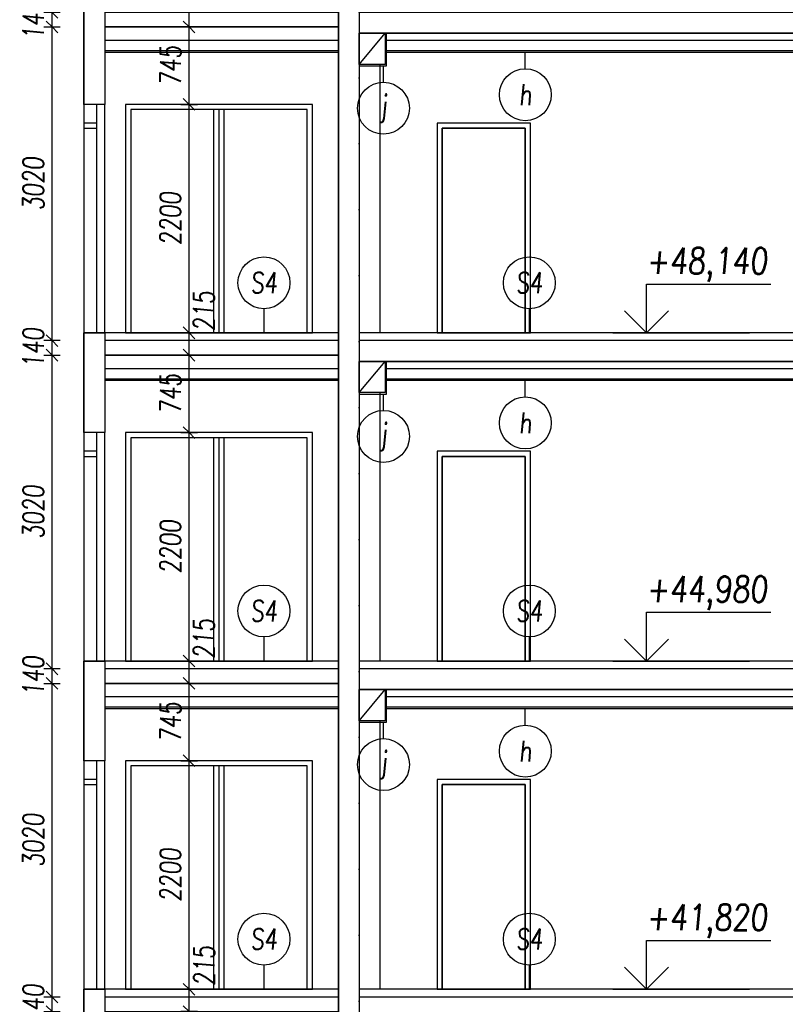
# Model space of a CAD drawing. Header units: millimetres. Extents: x -24606338 to 439687, y 151354 to 480404.
# Tile 41 of 93: x 268043 to 275416, y 229507 to 238987. Entities that reach past the tile are written whole.
import ezdxf
from ezdxf.enums import TextEntityAlignment as Align

# ---------------------------------------------------------------- set-up
doc = ezdxf.new("R2010")
doc.units = ezdxf.units.MM
doc.linetypes.add('ČERCHOVANÁ', pattern=[25.4, 12.7, -6.35, 0, -6.35])
for name, color, linetype in [('DVERE', 4, 'Continuous'), ('KOTY', 7, 'Continuous'), ('NOVÁ INTERIERY', 240, 'Continuous'), ('OSY', 7, 'Continuous'), ('TENKA', 4, 'Continuous'), ('TLUSTA', 2, 'Continuous'), ('ŽB', 3, 'Continuous')]:
    doc.layers.add(name, color=color, linetype=linetype)
doc.styles.add('CS-ROMANS', font='romans.shx', dxfattribs={"width": 0.75, "oblique": 5})
doc.styles.add('CS-ROMANS_100', font='romans.shx', dxfattribs={"width": 0.75, "oblique": 5, "height": 200})
doc.styles.add('ROMANS', font='romans.shx', dxfattribs={"width": 0.75, "oblique": 5, "height": 200})
doc.dimstyles.new('A_KÓTA_100', dxfattribs={"dimtxt": 200, "dimasz": 4, "dimexe": 100, "dimexo": 1500, "dimgap": 80, "dimtad": 1, "dimdec": 0, "dimdsep": 46, "dimtxsty": 'CS-ROMANS_100', "dimblk": 'KOT_CARA20', "dimcen": 90, "dimse1": 1, "dimse2": 1, "dimclrd": 256, "dimclre": 256, "dimclrt": 256, "dimadec": 0, "dimazin": 0, "dimtfac": 1, "dimtdec": 0, "dimtix": 1, "dimtmove": 2, "dimatfit": 3, "dimldrblk": 'OBLIQUE', "dimfxl": 1, "dimfxlon": 1, "dimtolj": 1, "dimarcsym": 0})

# ---------------------------------------------------------------- blocks, each defined once
blk = doc.blocks.new('VÝŠKOVÁ KÓTA 1')
at = {"ltscale": 0.25}
for p, q in [((0, 3.758), (9.586, 3.758)), ((0, 0), (0, 3.758)), ((0, 0), (-1.697, 1.697)), ((0, 0), (1.697, 1.697))]:
    blk.add_line(p, q, dxfattribs=at)
at = {"style": 'ROMANS', "oblique": 5, "width": 0.8}
blk.add_attdef('VÝŠKA', (0, 4.539), '', height=2, dxfattribs=at)
blk = doc.blocks.new('KOT_CARA20')
for p, q in [((0, 0), (-14.1, -14.1)), ((0, 20), (0, -20)), ((0, 0), (14.1, 14.1))]:
    blk.add_line(p, q)
blk = doc.blocks.new('*D2885')
at = {"layer": 'Defpoints', "color": 0, "transparency": 16777216}
for p in [(268861.8, 229652.2), (269674.2, 229652.2), (268861.8, 229437.2)]:
    blk.add_point(p, dxfattribs=at)
at = {"layer": 'KOTY', "lineweight": -2, "transparency": 16777216}
blk.add_line((269674.2, 229441.2), (269674.2, 229648.2), dxfattribs=at)
at = {"layer": 'KOTY', "lineweight": -2, "transparency": 16777216, "xscale": 4, "yscale": 4, "zscale": 4}
for p, rotation in [((269674.2, 229652.2), 90), ((269674.2, 229437.2), 270)]:
    blk.add_blockref('KOT_CARA20', p, dxfattribs=dict(at, rotation=rotation))
at = {"layer": 'KOTY', "transparency": 16777216, "insert": (269818.9, 229877.3), "char_height": 200, "attachment_point": 5, "rotation": 90, "style": 'CS-ROMANS_100'}
blk.add_mtext('\\A1;215', dxfattribs=at)
blk = doc.blocks.new('_OBLIQUE')
at = {"color": 0, "linetype": 'ByBlock', "ltscale": 15}
blk.add_line((-0.5, -0.5), (0.5, 0.5), dxfattribs=at)
blk = doc.blocks.new('*D2886')
at = {"layer": 'Defpoints', "color": 0, "transparency": 16777216}
for p in [(268861.8, 231852.2), (269674.2, 231852.2), (268861.8, 229652.2)]:
    blk.add_point(p, dxfattribs=at)
at = {"layer": 'KOTY', "lineweight": -2, "transparency": 16777216}
blk.add_line((269674.2, 229656.2), (269674.2, 231848.2), dxfattribs=at)
at = {"layer": 'KOTY', "lineweight": -2, "transparency": 16777216, "xscale": 4, "yscale": 4, "zscale": 4}
for p, rotation in [((269674.2, 231852.2), 90), ((269674.2, 229652.2), 270)]:
    blk.add_blockref('KOT_CARA20', p, dxfattribs=dict(at, rotation=rotation))
at = {"layer": 'KOTY', "transparency": 16777216, "insert": (269494.2, 230752.2), "char_height": 200, "attachment_point": 5, "rotation": 90, "style": 'CS-ROMANS_100'}
blk.add_mtext('\\A1;2200', dxfattribs=at)
blk = doc.blocks.new('*D2887')
at = {"layer": 'Defpoints', "color": 0, "transparency": 16777216}
for p in [(268861.8, 232597.2), (269674.2, 232597.2), (268861.8, 231852.2)]:
    blk.add_point(p, dxfattribs=at)
at = {"layer": 'KOTY', "lineweight": -2, "transparency": 16777216}
blk.add_line((269674.2, 231856.2), (269674.2, 232593.2), dxfattribs=at)
at = {"layer": 'KOTY', "lineweight": -2, "transparency": 16777216, "xscale": 4, "yscale": 4, "zscale": 4}
for p, rotation in [((269674.2, 232597.2), 90), ((269674.2, 231852.2), 270)]:
    blk.add_blockref('KOT_CARA20', p, dxfattribs=dict(at, rotation=rotation))
at = {"layer": 'KOTY', "transparency": 16777216, "insert": (269494.2, 232224.7), "char_height": 200, "attachment_point": 5, "rotation": 90, "style": 'CS-ROMANS_100'}
blk.add_mtext('\\A1;745', dxfattribs=at)
blk = doc.blocks.new('*D2888')
at = {"layer": 'Defpoints', "color": 0, "transparency": 16777216}
for p in [(268861.8, 232812.2), (269674.2, 232812.2), (268861.8, 232597.2)]:
    blk.add_point(p, dxfattribs=at)
at = {"layer": 'KOTY', "lineweight": -2, "transparency": 16777216}
blk.add_line((269674.2, 232601.2), (269674.2, 232808.2), dxfattribs=at)
at = {"layer": 'KOTY', "lineweight": -2, "transparency": 16777216, "xscale": 4, "yscale": 4, "zscale": 4}
for p, rotation in [((269674.2, 232812.2), 90), ((269674.2, 232597.2), 270)]:
    blk.add_blockref('KOT_CARA20', p, dxfattribs=dict(at, rotation=rotation))
at = {"layer": 'KOTY', "transparency": 16777216, "insert": (269815.9, 233026.8), "char_height": 200, "attachment_point": 5, "rotation": 90, "style": 'CS-ROMANS_100'}
blk.add_mtext('\\A1;215', dxfattribs=at)
blk = doc.blocks.new('*D2889')
at = {"layer": 'Defpoints', "color": 0, "transparency": 16777216}
for p in [(268861.8, 235012.2), (269674.2, 235012.2), (268861.8, 232812.2)]:
    blk.add_point(p, dxfattribs=at)
at = {"layer": 'KOTY', "lineweight": -2, "transparency": 16777216}
blk.add_line((269674.2, 232816.2), (269674.2, 235008.2), dxfattribs=at)
at = {"layer": 'KOTY', "lineweight": -2, "transparency": 16777216, "xscale": 4, "yscale": 4, "zscale": 4}
for p, rotation in [((269674.2, 235012.2), 90), ((269674.2, 232812.2), 270)]:
    blk.add_blockref('KOT_CARA20', p, dxfattribs=dict(at, rotation=rotation))
at = {"layer": 'KOTY', "transparency": 16777216, "insert": (269494.2, 233912.2), "char_height": 200, "attachment_point": 5, "rotation": 90, "style": 'CS-ROMANS_100'}
blk.add_mtext('\\A1;2200', dxfattribs=at)
blk = doc.blocks.new('*D2890')
at = {"layer": 'Defpoints', "color": 0, "transparency": 16777216}
for p in [(268861.8, 235757.2), (269674.2, 235757.2), (268861.8, 235012.2)]:
    blk.add_point(p, dxfattribs=at)
at = {"layer": 'KOTY', "lineweight": -2, "transparency": 16777216}
blk.add_line((269674.2, 235016.2), (269674.2, 235753.2), dxfattribs=at)
at = {"layer": 'KOTY', "lineweight": -2, "transparency": 16777216, "xscale": 4, "yscale": 4, "zscale": 4}
for p, rotation in [((269674.2, 235757.2), 90), ((269674.2, 235012.2), 270)]:
    blk.add_blockref('KOT_CARA20', p, dxfattribs=dict(at, rotation=rotation))
at = {"layer": 'KOTY', "transparency": 16777216, "insert": (269494.2, 235384.7), "char_height": 200, "attachment_point": 5, "rotation": 90, "style": 'CS-ROMANS_100'}
blk.add_mtext('\\A1;745', dxfattribs=at)
blk = doc.blocks.new('*D2891')
at = {"layer": 'Defpoints', "color": 0, "transparency": 16777216}
for p in [(268861.8, 235972.2), (269674.2, 235972.2), (268861.8, 235757.2)]:
    blk.add_point(p, dxfattribs=at)
at = {"layer": 'KOTY', "lineweight": -2, "transparency": 16777216}
blk.add_line((269674.2, 235761.2), (269674.2, 235968.2), dxfattribs=at)
at = {"layer": 'KOTY', "lineweight": -2, "transparency": 16777216, "xscale": 4, "yscale": 4, "zscale": 4}
for p, rotation in [((269674.2, 235972.2), 90), ((269674.2, 235757.2), 270)]:
    blk.add_blockref('KOT_CARA20', p, dxfattribs=dict(at, rotation=rotation))
at = {"layer": 'KOTY', "transparency": 16777216, "insert": (269815.6, 236181.7), "char_height": 200, "attachment_point": 5, "rotation": 90, "style": 'CS-ROMANS_100'}
blk.add_mtext('\\A1;215', dxfattribs=at)
blk = doc.blocks.new('*D2892')
at = {"layer": 'Defpoints', "color": 0, "transparency": 16777216}
for p in [(268861.8, 238172.2), (269674.2, 238172.2), (268861.8, 235972.2)]:
    blk.add_point(p, dxfattribs=at)
at = {"layer": 'KOTY', "lineweight": -2, "transparency": 16777216}
blk.add_line((269674.2, 235976.2), (269674.2, 238168.2), dxfattribs=at)
at = {"layer": 'KOTY', "lineweight": -2, "transparency": 16777216, "xscale": 4, "yscale": 4, "zscale": 4}
for p, rotation in [((269674.2, 238172.2), 90), ((269674.2, 235972.2), 270)]:
    blk.add_blockref('KOT_CARA20', p, dxfattribs=dict(at, rotation=rotation))
at = {"layer": 'KOTY', "transparency": 16777216, "insert": (269494.2, 237072.2), "char_height": 200, "attachment_point": 5, "rotation": 90, "style": 'CS-ROMANS_100'}
blk.add_mtext('\\A1;2200', dxfattribs=at)
blk = doc.blocks.new('*D2893')
at = {"layer": 'Defpoints', "color": 0, "transparency": 16777216}
for p in [(268861.8, 238917.2), (269674.2, 238917.2), (268861.8, 238172.2)]:
    blk.add_point(p, dxfattribs=at)
at = {"layer": 'KOTY', "lineweight": -2, "transparency": 16777216}
blk.add_line((269674.2, 238176.2), (269674.2, 238913.2), dxfattribs=at)
at = {"layer": 'KOTY', "lineweight": -2, "transparency": 16777216, "xscale": 4, "yscale": 4, "zscale": 4}
for p, rotation in [((269674.2, 238917.2), 90), ((269674.2, 238172.2), 270)]:
    blk.add_blockref('KOT_CARA20', p, dxfattribs=dict(at, rotation=rotation))
at = {"layer": 'KOTY', "transparency": 16777216, "insert": (269494.2, 238544.7), "char_height": 200, "attachment_point": 5, "rotation": 90, "style": 'CS-ROMANS_100'}
blk.add_mtext('\\A1;745', dxfattribs=at)
blk = doc.blocks.new('*D2894')
at = {"layer": 'Defpoints', "color": 0, "transparency": 16777216}
for p in [(268861.8, 239132.2), (269674.2, 239132.2), (268861.8, 238917.2)]:
    blk.add_point(p, dxfattribs=at)
at = {"layer": 'KOTY', "lineweight": -2, "transparency": 16777216}
blk.add_line((269674.2, 238921.2), (269674.2, 239128.2), dxfattribs=at)
at = {"layer": 'KOTY', "lineweight": -2, "transparency": 16777216, "xscale": 4, "yscale": 4, "zscale": 4}
for p, rotation in [((269674.2, 239132.2), 90), ((269674.2, 238917.2), 270)]:
    blk.add_blockref('KOT_CARA20', p, dxfattribs=dict(at, rotation=rotation))
at = {"layer": 'KOTY', "transparency": 16777216, "insert": (269818.2, 239350.1), "char_height": 200, "attachment_point": 5, "rotation": 90, "style": 'CS-ROMANS_100'}
blk.add_mtext('\\A1;215', dxfattribs=at)
blk = doc.blocks.new('*D3171')
at = {"layer": 'Defpoints', "color": 0, "transparency": 16777216}
for p in [(268354.2, 229577.2), (269180.1, 229577.2), (269190.3, 229437.2)]:
    blk.add_point(p, dxfattribs=at)
at = {"layer": 'KOTY', "lineweight": -2, "transparency": 16777216}
for p, q in [((268354.2, 229581.2), (268354.2, 229585.2)), ((268354.2, 229437.2), (268354.2, 229577.2)), ((268354.2, 229433.2), (268354.2, 229429.2))]:
    blk.add_line(p, q, dxfattribs=at)
at = {"layer": 'KOTY', "lineweight": -2, "transparency": 16777216, "xscale": 4, "yscale": 4, "zscale": 4}
for p, rotation in [((268354.2, 229577.2), 270), ((268354.2, 229437.2), 90)]:
    blk.add_blockref('KOT_CARA20', p, dxfattribs=dict(at, rotation=rotation))
at = {"layer": 'KOTY', "transparency": 16777216, "insert": (268174.2, 229507.2), "char_height": 200, "attachment_point": 5, "rotation": 90, "style": 'CS-ROMANS_100'}
blk.add_mtext('\\A1;140', dxfattribs=at)
blk = doc.blocks.new('*D3172')
at = {"layer": 'Defpoints', "color": 0, "transparency": 16777216}
for p in [(268354.2, 232597.2), (269193.8, 232597.2), (269180.1, 229577.2)]:
    blk.add_point(p, dxfattribs=at)
at = {"layer": 'KOTY', "lineweight": -2, "transparency": 16777216}
blk.add_line((268354.2, 229581.2), (268354.2, 232593.2), dxfattribs=at)
at = {"layer": 'KOTY', "lineweight": -2, "transparency": 16777216, "xscale": 4, "yscale": 4, "zscale": 4}
for p, rotation in [((268354.2, 232597.2), 90), ((268354.2, 229577.2), 270)]:
    blk.add_blockref('KOT_CARA20', p, dxfattribs=dict(at, rotation=rotation))
at = {"layer": 'KOTY', "transparency": 16777216, "insert": (268174.2, 231087.2), "char_height": 200, "attachment_point": 5, "rotation": 90, "style": 'CS-ROMANS_100'}
blk.add_mtext('\\A1;3020', dxfattribs=at)
blk = doc.blocks.new('*D3173')
at = {"layer": 'Defpoints', "color": 0, "transparency": 16777216}
for p in [(268354.2, 232737.2), (269183.5, 232737.2), (269193.8, 232597.2)]:
    blk.add_point(p, dxfattribs=at)
at = {"layer": 'KOTY', "lineweight": -2, "transparency": 16777216}
for p, q in [((268354.2, 232741.2), (268354.2, 232745.2)), ((268354.2, 232597.2), (268354.2, 232737.2)), ((268354.2, 232593.2), (268354.2, 232589.2))]:
    blk.add_line(p, q, dxfattribs=at)
at = {"layer": 'KOTY', "lineweight": -2, "transparency": 16777216, "xscale": 4, "yscale": 4, "zscale": 4}
for p, rotation in [((268354.2, 232737.2), 270), ((268354.2, 232597.2), 90)]:
    blk.add_blockref('KOT_CARA20', p, dxfattribs=dict(at, rotation=rotation))
at = {"layer": 'KOTY', "transparency": 16777216, "insert": (268174.2, 232667.2), "char_height": 200, "attachment_point": 5, "rotation": 90, "style": 'CS-ROMANS_100'}
blk.add_mtext('\\A1;140', dxfattribs=at)
blk = doc.blocks.new('*D3174')
at = {"layer": 'Defpoints', "color": 0, "transparency": 16777216}
for p in [(268354.2, 235757.2), (269173.2, 235757.2), (269183.5, 232737.2)]:
    blk.add_point(p, dxfattribs=at)
at = {"layer": 'KOTY', "lineweight": -2, "transparency": 16777216}
blk.add_line((268354.2, 232741.2), (268354.2, 235753.2), dxfattribs=at)
at = {"layer": 'KOTY', "lineweight": -2, "transparency": 16777216, "xscale": 4, "yscale": 4, "zscale": 4}
for p, rotation in [((268354.2, 235757.2), 90), ((268354.2, 232737.2), 270)]:
    blk.add_blockref('KOT_CARA20', p, dxfattribs=dict(at, rotation=rotation))
at = {"layer": 'KOTY', "transparency": 16777216, "insert": (268174.2, 234247.2), "char_height": 200, "attachment_point": 5, "rotation": 90, "style": 'CS-ROMANS_100'}
blk.add_mtext('\\A1;3020', dxfattribs=at)
blk = doc.blocks.new('*D3175')
at = {"layer": 'Defpoints', "color": 0, "transparency": 16777216}
for p in [(268354.2, 235897.2), (269173.2, 235897.2), (269173.2, 235757.2)]:
    blk.add_point(p, dxfattribs=at)
at = {"layer": 'KOTY', "lineweight": -2, "transparency": 16777216}
for p, q in [((268354.2, 235901.2), (268354.2, 235905.2)), ((268354.2, 235757.2), (268354.2, 235897.2)), ((268354.2, 235753.2), (268354.2, 235749.2))]:
    blk.add_line(p, q, dxfattribs=at)
at = {"layer": 'KOTY', "lineweight": -2, "transparency": 16777216, "xscale": 4, "yscale": 4, "zscale": 4}
for p, rotation in [((268354.2, 235897.2), 270), ((268354.2, 235757.2), 90)]:
    blk.add_blockref('KOT_CARA20', p, dxfattribs=dict(at, rotation=rotation))
at = {"layer": 'KOTY', "transparency": 16777216, "insert": (268174.2, 235827.2), "char_height": 200, "attachment_point": 5, "rotation": 90, "style": 'CS-ROMANS_100'}
blk.add_mtext('\\A1;140', dxfattribs=at)
blk = doc.blocks.new('*D3176')
at = {"layer": 'Defpoints', "color": 0, "transparency": 16777216}
for p in [(268354.2, 238917.2), (269102.9, 238917.2), (269173.2, 235897.2)]:
    blk.add_point(p, dxfattribs=at)
at = {"layer": 'KOTY', "lineweight": -2, "transparency": 16777216}
blk.add_line((268354.2, 235901.2), (268354.2, 238913.2), dxfattribs=at)
at = {"layer": 'KOTY', "lineweight": -2, "transparency": 16777216, "xscale": 4, "yscale": 4, "zscale": 4}
for p, rotation in [((268354.2, 238917.2), 90), ((268354.2, 235897.2), 270)]:
    blk.add_blockref('KOT_CARA20', p, dxfattribs=dict(at, rotation=rotation))
at = {"layer": 'KOTY', "transparency": 16777216, "insert": (268174.2, 237407.2), "char_height": 200, "attachment_point": 5, "rotation": 90, "style": 'CS-ROMANS_100'}
blk.add_mtext('\\A1;3020', dxfattribs=at)
blk = doc.blocks.new('*D3177')
at = {"layer": 'Defpoints', "color": 0, "transparency": 16777216}
for p in [(268354.2, 239057.2), (269113.6, 239057.2), (269102.9, 238917.2)]:
    blk.add_point(p, dxfattribs=at)
at = {"layer": 'KOTY', "lineweight": -2, "transparency": 16777216}
for p, q in [((268354.2, 239061.2), (268354.2, 239065.2)), ((268354.2, 238917.2), (268354.2, 239057.2)), ((268354.2, 238913.2), (268354.2, 238909.2))]:
    blk.add_line(p, q, dxfattribs=at)
at = {"layer": 'KOTY', "lineweight": -2, "transparency": 16777216, "xscale": 4, "yscale": 4, "zscale": 4}
for p, rotation in [((268354.2, 239057.2), 270), ((268354.2, 238917.2), 90)]:
    blk.add_blockref('KOT_CARA20', p, dxfattribs=dict(at, rotation=rotation))
at = {"layer": 'KOTY', "transparency": 16777216, "insert": (268174.2, 238987.2), "char_height": 200, "attachment_point": 5, "rotation": 90, "style": 'CS-ROMANS_100'}
blk.add_mtext('\\A1;140', dxfattribs=at)
blk = doc.blocks.new('*D3231')
at = {"layer": 'Defpoints', "color": 0, "transparency": 16777216}
for p in [(270895.9, 253754.2), (281915.1, 253754.2), (277973.8, 191457.2)]:
    blk.add_point(p, dxfattribs=at)
at = {"layer": 'KOTY', "lineweight": -2, "transparency": 16777216}
blk.add_line((281915.1, 191461.2), (281915.1, 253750.2), dxfattribs=at)
at = {"layer": 'KOTY', "lineweight": -2, "transparency": 16777216, "xscale": 4, "yscale": 4, "zscale": 4}
for p, rotation in [((281915.1, 253754.2), 90), ((281915.1, 191457.2), 270)]:
    blk.add_blockref('KOT_CARA20', p, dxfattribs=dict(at, rotation=rotation))
at = {"layer": 'KOTY', "transparency": 16777216, "insert": (281735.1, 222605.7), "char_height": 200, "attachment_point": 5, "rotation": 90, "style": 'CS-ROMANS_100'}
blk.add_mtext('\\A1;62297', dxfattribs=at)

msp = doc.modelspace()

# ---------------------------------------------------------------- linework, layer by layer
at = {"layer": 'DVERE'}
for points in [[(269061.809, 235972.158), (270861.809, 235972.158), (270861.809, 238172.158), (269061.809, 238172.158)], [(272061.809, 235972.158), (272961.809, 235972.158), (272961.809, 237992.158), (272061.809, 237992.158)], [(272111.809, 235972.158), (272911.809, 235972.158), (272911.809, 237942.158), (272111.809, 237942.158)], [(269061.809, 232812.158), (270861.809, 232812.158), (270861.809, 235012.158), (269061.809, 235012.158)], [(272061.809, 232812.158), (272961.809, 232812.158), (272961.809, 234832.158), (272061.809, 234832.158)], [(272111.809, 232812.158), (272911.809, 232812.158), (272911.809, 234782.158), (272111.809, 234782.158)], [(269061.809, 229652.158), (270861.809, 229652.158), (270861.809, 231852.158), (269061.809, 231852.158)], [(272061.809, 229652.158), (272961.809, 229652.158), (272961.809, 231672.158), (272061.809, 231672.158)], [(272111.809, 229652.158), (272911.809, 229652.158), (272911.809, 231622.158), (272111.809, 231622.158)]]:
    msp.add_lwpolyline(points, close=True, dxfattribs=at)
at = {"layer": 'KOTY'}
for p, q in [((272912.446, 238514.9), (272912.446, 238672.158)), ((271546.283, 238384.9), (271546.283, 238542.158)), ((270395.064, 236204.118), (270395.064, 235972.158)), ((272950.652, 236204.118), (272950.652, 235972.158)), ((272912.446, 235354.9), (272912.446, 235512.158)), ((271546.283, 235224.9), (271546.283, 235382.158)), ((270395.064, 233044.118), (270395.064, 232812.158)), ((272950.652, 233044.118), (272950.652, 232812.158)), ((272912.446, 232194.9), (272912.446, 232352.158)), ((271546.283, 232064.9), (271546.283, 232222.158)), ((270395.064, 229884.118), (270395.064, 229652.158)), ((272950.652, 229884.118), (272950.652, 229652.158))]:
    msp.add_line(p, q, dxfattribs=at)
at = {"layer": 'KOTY', "linetype": 'ByBlock'}
for p, q in [((273755.367, 235972.158), (275072.462, 235972.158)), ((273755.367, 232812.158), (275072.462, 232812.158)), ((273755.367, 229652.158), (275072.462, 229652.158))]:
    msp.add_line(p, q, dxfattribs=at)
at = {"layer": 'KOTY', "ltscale": 20}
for centre in [(272912.446, 238264.9), (271546.283, 238134.9), (270395.064, 236454.118), (272950.652, 236454.118), (272912.446, 235104.9), (271546.283, 234974.9), (270395.064, 233294.118), (272950.652, 233294.118), (272912.446, 231944.9), (271546.283, 231814.9), (270395.064, 230134.118), (272950.652, 230134.118)]:
    msp.add_circle(centre, 250, dxfattribs=at)
at = {"layer": 'NOVÁ INTERIERY'}
for p, q in [((269911.809, 235972.158), (269911.809, 238122.158)), ((269961.809, 238122.158), (269961.809, 235972.158)), ((270011.809, 235972.158), (270011.809, 238122.158)), ((269911.809, 232812.158), (269911.809, 234962.158)), ((269961.809, 234962.158), (269961.809, 232812.158)), ((270011.809, 232812.158), (270011.809, 234962.158)), ((269911.809, 229652.158), (269911.809, 231802.158)), ((269961.809, 231802.158), (269961.809, 229652.158)), ((270011.809, 229652.158), (270011.809, 231802.158))]:
    msp.add_line(p, q, dxfattribs=at)
for points in [[(271311.809, 238542.158), (271576.809, 238542.158), (271576.809, 238857.158)], [(271111.809, 238787.158), (268861.809, 238787.158)], [(277346.809, 238787.158), (271576.809, 238787.158)], [(271111.809, 238687.158), (268861.809, 238687.158)], [(271111.809, 238672.158), (268861.809, 238672.158)], [(277346.809, 238687.158), (271576.809, 238687.158)], [(277346.809, 238672.158), (271576.809, 238672.158)], [(271311.809, 235382.158), (271576.809, 235382.158), (271576.809, 235697.158)], [(271111.809, 235627.158), (268861.809, 235627.158)], [(277346.809, 235627.158), (271576.809, 235627.158)], [(271111.809, 235527.158), (268861.809, 235527.158)], [(271111.809, 235512.158), (268861.809, 235512.158)], [(277346.809, 235527.158), (271576.809, 235527.158)], [(277346.809, 235512.158), (271576.809, 235512.158)], [(271111.809, 232467.158), (268861.809, 232467.158)], [(271311.809, 232222.158), (271576.809, 232222.158), (271576.809, 232537.158)], [(277346.809, 232467.158), (271576.809, 232467.158)], [(271111.809, 232367.158), (268861.809, 232367.158)], [(277346.809, 232367.158), (271576.809, 232367.158)], [(271111.809, 232352.158), (268861.809, 232352.158)], [(277346.809, 232352.158), (271576.809, 232352.158)]]:
    msp.add_lwpolyline(points, dxfattribs=at)
for points in [[(269061.809, 235972.158), (270861.809, 235972.158), (270861.809, 238172.158), (269061.809, 238172.158)], [(269111.809, 235972.158), (270811.809, 235972.158), (270811.809, 238122.158), (269111.809, 238122.158)], [(272061.809, 235972.158), (272961.809, 235972.158), (272961.809, 237992.158), (272061.809, 237992.158)], [(272111.809, 237942.158), (272911.809, 237942.158), (272911.809, 235972.158), (272111.809, 235972.158)], [(269061.809, 232812.158), (270861.809, 232812.158), (270861.809, 235012.158), (269061.809, 235012.158)], [(269111.809, 232812.158), (270811.809, 232812.158), (270811.809, 234962.158), (269111.809, 234962.158)], [(272061.809, 232812.158), (272961.809, 232812.158), (272961.809, 234832.158), (272061.809, 234832.158)], [(272111.809, 234782.158), (272911.809, 234782.158), (272911.809, 232812.158), (272111.809, 232812.158)], [(269061.809, 229652.158), (270861.809, 229652.158), (270861.809, 231852.158), (269061.809, 231852.158)], [(269111.809, 229652.158), (270811.809, 229652.158), (270811.809, 231802.158), (269111.809, 231802.158)], [(272061.809, 229652.158), (272961.809, 229652.158), (272961.809, 231672.158), (272061.809, 231672.158)], [(272111.809, 231622.158), (272911.809, 231622.158), (272911.809, 229652.158), (272111.809, 229652.158)]]:
    msp.add_lwpolyline(points, close=True, dxfattribs=at)
at = {"layer": 'OSY', "linetype": 'ČERCHOVANÁ', "ltscale": 25}
msp.add_line((271311.809, 251607.158), (271311.809, 174688.935), dxfattribs=at)
at = {"layer": 'TENKA'}
for points in [[(271311.809, 238557.158), (271561.809, 238857.158)], [(271511.809, 238557.158), (271511.809, 235972.158)], [(268786.809, 235972.158), (268786.809, 238172.158)], [(268861.809, 235972.158), (268861.809, 235897.158)], [(271111.809, 235897.158), (268861.809, 235897.158)], [(277861.809, 235897.158), (271311.809, 235897.158)], [(271311.809, 235397.158), (271561.809, 235697.158)], [(271511.809, 235397.158), (271511.809, 232812.158)], [(268786.809, 232812.158), (268786.809, 235012.158)], [(268861.809, 232812.158), (268861.809, 232737.158)], [(271111.809, 232737.158), (268861.809, 232737.158)], [(277861.809, 232737.158), (271311.809, 232737.158)], [(271311.809, 232237.158), (271561.809, 232537.158)], [(271511.809, 232237.158), (271511.809, 229652.158)], [(268786.809, 229652.158), (268786.809, 231852.158)], [(268861.809, 229652.158), (268861.809, 229577.158)], [(271111.809, 229577.158), (268861.809, 229577.158)], [(277861.809, 229577.158), (271311.809, 229577.158)]]:
    msp.add_lwpolyline(points, dxfattribs=at)
for points in [[(268661.809, 235972.158), (268861.809, 235972.158), (268861.809, 238172.158), (268661.809, 238172.158)], [(268661.809, 237942.158), (268786.809, 237942.158), (268786.809, 237992.158), (268661.809, 237992.158)], [(268661.809, 232812.158), (268861.809, 232812.158), (268861.809, 235012.158), (268661.809, 235012.158)], [(268661.809, 234782.158), (268786.809, 234782.158), (268786.809, 234832.158), (268661.809, 234832.158)], [(268661.809, 229652.158), (268861.809, 229652.158), (268861.809, 231852.158), (268661.809, 231852.158)], [(268661.809, 231622.158), (268786.809, 231622.158), (268786.809, 231672.158), (268661.809, 231672.158)]]:
    msp.add_lwpolyline(points, close=True, dxfattribs=at)
at = {"layer": 'TLUSTA'}
for points in [[(271111.809, 245392.158), (271111.809, 191157.158)], [(271311.809, 245177.158), (271311.809, 191157.158)], [(271311.809, 244877.158), (271311.809, 191157.158)], [(268661.809, 239132.158), (268661.809, 238172.158)], [(271111.809, 238917.158), (268861.809, 238917.158)], [(268861.809, 238917.158), (268861.809, 238172.158)], [(277861.809, 238857.158), (271311.809, 238857.158)], [(271311.809, 238857.158), (271561.809, 238857.158), (271561.809, 238557.158), (271311.809, 238557.158)], [(268861.809, 238172.158), (268661.809, 238172.158)], [(271111.809, 235972.158), (268661.809, 235972.158)], [(268661.809, 235972.158), (268661.809, 235012.158)], [(277861.809, 235972.158), (271311.809, 235972.158)], [(271111.809, 235757.158), (268861.809, 235757.158)], [(268861.809, 235757.158), (268861.809, 235012.158)], [(277861.809, 235697.158), (271311.809, 235697.158)], [(268861.809, 235012.158), (268661.809, 235012.158)], [(271111.809, 232812.158), (268661.809, 232812.158)], [(268661.809, 232812.158), (268661.809, 231852.158)], [(277861.809, 232812.158), (271311.809, 232812.158)], [(271111.809, 232597.158), (268861.809, 232597.158)], [(268861.809, 232597.158), (268861.809, 231852.158)], [(277861.809, 232537.158), (271311.809, 232537.158)], [(268861.809, 231852.158), (268661.809, 231852.158)], [(271111.809, 229652.158), (268661.809, 229652.158)], [(268661.809, 229652.158), (268661.809, 228692.158)], [(277861.809, 229652.158), (271311.809, 229652.158)]]:
    msp.add_lwpolyline(points, dxfattribs=at)
for points in [[(271311.809, 235697.158), (271561.809, 235697.158), (271561.809, 235397.158), (271311.809, 235397.158)], [(271311.809, 232537.158), (271561.809, 232537.158), (271561.809, 232237.158), (271311.809, 232237.158)]]:
    msp.add_lwpolyline(points, close=True, dxfattribs=at)
at = {"layer": 'ŽB'}
for points in [[(271111.809, 245392.158), (271311.809, 245392.158), (271311.809, 191157.158), (271111.809, 191157.158)], [(268661.809, 239132.158), (268861.809, 239132.158), (268861.809, 238172.158), (268661.809, 238172.158)], [(268861.809, 238917.158), (271111.809, 238917.158), (271111.809, 239057.158), (268861.809, 239057.158)], [(271311.809, 238857.158), (277861.809, 238857.158), (277861.809, 239057.158), (271311.809, 239057.158)], [(271311.809, 238857.158), (271561.809, 238857.158), (271561.809, 238557.158), (271311.809, 238557.158)], [(268661.809, 235972.158), (268861.809, 235972.158), (268861.809, 235012.158), (268661.809, 235012.158)], [(268861.809, 235757.158), (271111.809, 235757.158), (271111.809, 235897.158), (268861.809, 235897.158)], [(271311.809, 235697.158), (277861.809, 235697.158), (277861.809, 235897.158), (271311.809, 235897.158)], [(271311.809, 235697.158), (271561.809, 235697.158), (271561.809, 235397.158), (271311.809, 235397.158)], [(268661.809, 232812.158), (268861.809, 232812.158), (268861.809, 231852.158), (268661.809, 231852.158)], [(268861.809, 232597.158), (271111.809, 232597.158), (271111.809, 232737.158), (268861.809, 232737.158)], [(271311.809, 232537.158), (277861.809, 232537.158), (277861.809, 232737.158), (271311.809, 232737.158)], [(271311.809, 232537.158), (271561.809, 232537.158), (271561.809, 232237.158), (271311.809, 232237.158)], [(268661.809, 229652.158), (268861.809, 229652.158), (268861.809, 228692.158), (268661.809, 228692.158)], [(268861.809, 229437.158), (271111.809, 229437.158), (271111.809, 229577.158), (268861.809, 229577.158)], [(271311.809, 229377.158), (277861.809, 229377.158), (277861.809, 229577.158), (271311.809, 229577.158)]]:
    msp.add_lwpolyline(points, close=True, dxfattribs=at)

# ---------------------------------------------------------------- block references
at = {"layer": 'KOTY', "xscale": 125, "yscale": 125, "zscale": 125}
for p, values in [((274078.341, 235972.158), {'VÝŠKA': '+48,140'}), ((274078.341, 232812.158), {'VÝŠKA': '+44,980'}), ((274078.341, 229652.158), {'VÝŠKA': '+41,820'})]:
    msp.add_blockref('VÝŠKOVÁ KÓTA 1', p, dxfattribs=at).add_auto_attribs(values)

# ---------------------------------------------------------------- texts
at = {"layer": 'KOTY', "ltscale": 20, "style": 'CS-ROMANS', "oblique": 5, "width": 0.75}
for s, p in [('h', (272912.446, 238264.9)), ('j', (271546.283, 238134.9)), ('S4', (270395.064, 236454.118)), ('S4', (272950.652, 236454.118)), ('h', (272912.446, 235104.9)), ('j', (271546.283, 234974.9)), ('S4', (270395.064, 233294.118)), ('S4', (272950.652, 233294.118)), ('h', (272912.446, 231944.9)), ('j', (271546.283, 231814.9)), ('S4', (270395.064, 230134.118)), ('S4', (272950.652, 230134.118))]:
    msp.add_text(s, height=200, dxfattribs=at).set_placement(p, align=Align.MIDDLE)

# ---------------------------------------------------------------- dimensions: what is measured, and where the dimension line sits
at = {"layer": 'KOTY'}
for base, p1, p2, picture, middle in [((281915.056, 253754.158), (277973.796, 191457.158), (270895.946, 253754.158), '*D3231', (281735.056, 222605.658)), ((268354.17, 239057.158), (269102.882, 238917.158), (269113.611, 239057.158), '*D3177', (268174.17, 238987.158)), ((268354.17, 238917.158), (269173.239, 235897.158), (269102.882, 238917.158), '*D3176', (268174.17, 237407.158)), ((269674.157, 238917.158), (268861.809, 238172.158), (268861.809, 238917.158), '*D2893', (269494.157, 238544.658)), ((269674.157, 238172.158), (268861.809, 235972.158), (268861.809, 238172.158), '*D2892', (269494.157, 237072.158)), ((268354.17, 235897.158), (269173.239, 235757.158), (269173.239, 235897.158), '*D3175', (268174.17, 235827.158)), ((268354.17, 235757.158), (269183.499, 232737.158), (269173.239, 235757.158), '*D3174', (268174.17, 234247.158)), ((269674.157, 235757.158), (268861.809, 235012.158), (268861.809, 235757.158), '*D2890', (269494.157, 235384.658)), ((269674.157, 235012.158), (268861.809, 232812.158), (268861.809, 235012.158), '*D2889', (269494.157, 233912.158)), ((268354.17, 232737.158), (269193.759, 232597.158), (269183.499, 232737.158), '*D3173', (268174.17, 232667.158)), ((268354.17, 232597.158), (269180.098, 229577.158), (269193.759, 232597.158), '*D3172', (268174.17, 231087.158)), ((269674.157, 232597.158), (268861.809, 231852.158), (268861.809, 232597.158), '*D2887', (269494.157, 232224.658)), ((269674.157, 231852.158), (268861.809, 229652.158), (268861.809, 231852.158), '*D2886', (269494.157, 230752.158)), ((268354.17, 229577.158), (269190.3, 229437.158), (269180.098, 229577.158), '*D3171', (268174.17, 229507.158))]:
    dim = msp.add_linear_dim(base=base, p1=p1, p2=p2, angle=90, dimstyle='A_KÓTA_100', dxfattribs=at)
    dim.commit()
    dim.dimension.update_dxf_attribs({"geometry": picture, "text_midpoint": middle})
for base, p1, p2, picture, middle in [((269674.157, 239132.158), (268861.809, 238917.158), (268861.809, 239132.158), '*D2894', (269818.168, 239350.123)), ((269674.157, 235972.158), (268861.809, 235757.158), (268861.809, 235972.158), '*D2891', (269815.62, 236181.716)), ((269674.157, 232812.158), (268861.809, 232597.158), (268861.809, 232812.158), '*D2888', (269815.857, 233026.84)), ((269674.157, 229652.158), (268861.809, 229437.158), (268861.809, 229652.158), '*D2885', (269818.938, 229877.326))]:
    dim = msp.add_linear_dim(base=base, p1=p1, p2=p2, angle=90, dimstyle='A_KÓTA_100', dxfattribs=at)
    dim.commit()
    dim.dimension.update_dxf_attribs({"geometry": picture, "text_midpoint": middle, "dimtype": 160})

doc.saveas('drawing.dxf')
